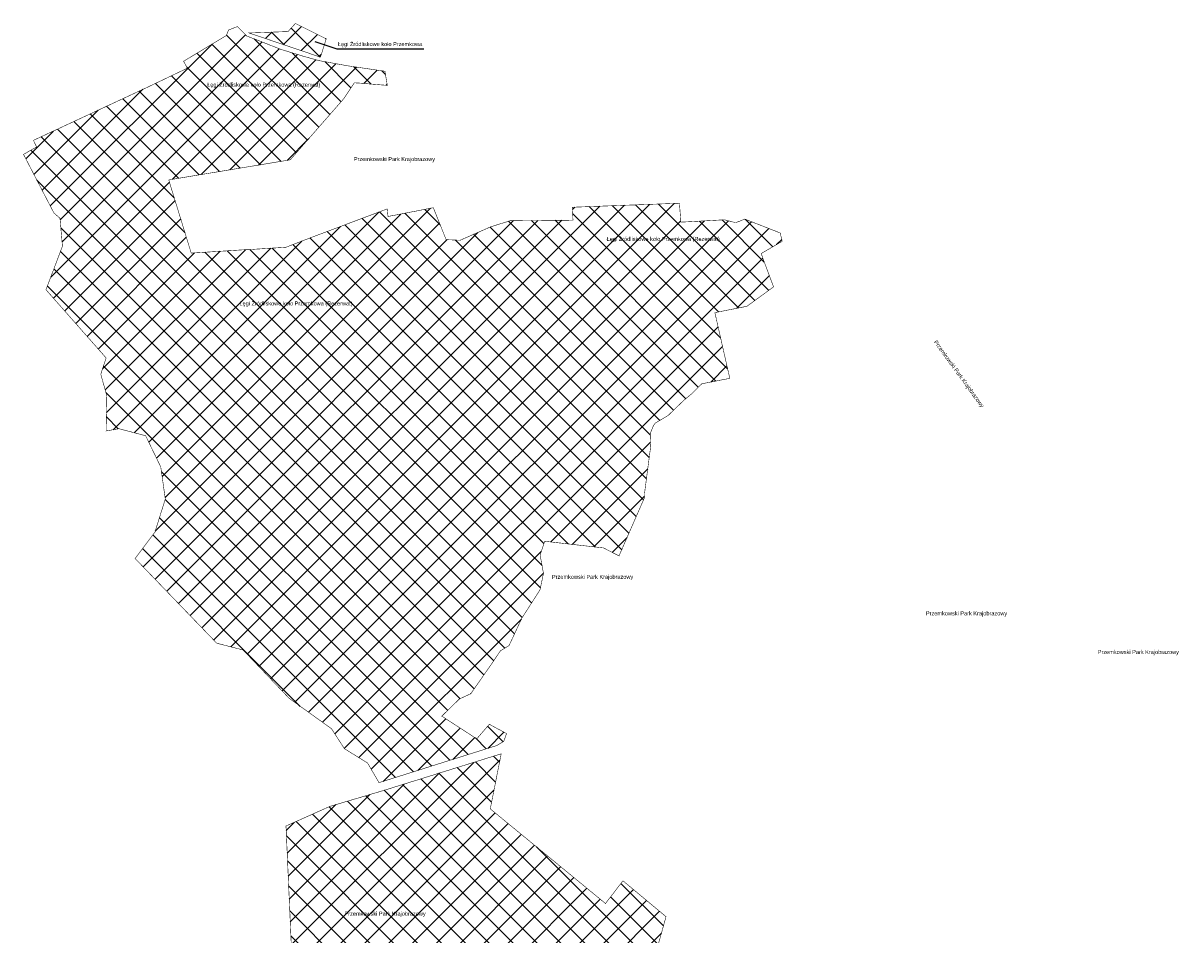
# Model space of a CAD drawing. Header units: metres. Extents: x 5549668 to 5555707, y 5707833 to 5713860.
# Tile 3 of 3: x 5552879 to 5555053, y 5709478 to 5711191. Entities that reach past the tile are written whole.
import ezdxf

# ---------------------------------------------------------------- set-up
doc = ezdxf.new("R2010")
doc.units = ezdxf.units.M
doc.header["$MEASUREMENT"] = 0
doc.styles.get("Standard").update_dxf_attribs({"font": 'arial.ttf'})
pattern_1 = [(45, (0, 0), (-22.4506403, 22.4506403), []), (135, (0, 0), (-22.4506403, -22.4506403), [])]

msp = doc.modelspace()

# ---------------------------------------------------------------- hatches: boundary and pattern name
h = msp.add_hatch()
h.set_pattern_fill('ANSI37', color=30, scale=10)
h.set_pattern_definition(pattern_1)
h.paths.add_polyline_path([(5553303.3, 5711172.4), (5553437.2, 5711127), (5553448.1, 5711161.3), (5553416.1, 5711177.4), (5553401.7, 5711184.5), (5553390.2, 5711190.3), (5553378.9, 5711178), (5553376.5, 5711175.1)])
at = {"ltscale": 50}
h = msp.add_hatch(dxfattribs=at)
h.set_pattern_fill('ANSI37', color=30, scale=10)
h.set_pattern_definition(pattern_1)
h.paths.add_polyline_path([(5552921.7, 5710690), (5552952.6, 5710772), (5552948, 5710824.3), (5552936.5, 5710834.4), (5552879.5, 5710944.3), (5552904.1, 5710958.3), (5552898.1, 5710970.7), (5553112.5, 5711070.6), (5553187.3, 5711106.3), (5553182.2, 5711115.5), (5553180.1, 5711119.3), (5553260.5, 5711167.7), (5553264.6, 5711178), (5553281.4, 5711184.5), (5553298.7, 5711166.7), (5553322.4, 5711157.6), (5553363.2, 5711141.5), (5553404.1, 5711129), (5553434.1, 5711120.6), (5553488, 5711110.8), (5553558.3, 5711100.5), (5553562.8, 5711074), (5553537.4, 5711076), (5553510.4, 5711078.3), (5553505.2, 5711078.6), (5553500.8, 5711078.7), (5553480.7, 5711048.6), (5553380.5, 5710934.1), (5553152.5, 5710896.4), (5553153.7, 5710891.5), (5553194.5, 5710758.8), (5553293.2, 5710765.1), (5553309.9, 5710765.7), (5553313.4, 5710766.1), (5553372.4, 5710769.8), (5553383.1, 5710774), (5553418.6, 5710787.7), (5553485.7, 5710812.9), (5553513.4, 5710823.3), (5553562.6, 5710841.8), (5553564.1, 5710827.6), (5553649.1, 5710844.1), (5553649.7, 5710842.9), (5553650.8, 5710840.2), (5553660.8, 5710815.2), (5553673.3, 5710784.1), (5553699.7, 5710783), (5553756.9, 5710808.2), (5553794.1, 5710819.8), (5553904.7, 5710820.6), (5553911.5, 5710820.7), (5553910.4, 5710845.2), (5553915.8, 5710845.2), (5553986.9, 5710847.9), (5554071.3, 5710851), (5554111.4, 5710852.6), (5554114.3, 5710817), (5554126, 5710817.6), (5554137.1, 5710818.2), (5554148.1, 5710818.8), (5554159.3, 5710819.4), (5554170.3, 5710820), (5554182.3, 5710820.7), (5554188.6, 5710821), (5554196, 5710821.4), (5554216.4, 5710816.2), (5554217.3, 5710816.3), (5554223.7, 5710818.3), (5554227.2, 5710820), (5554234.3, 5710822.7), (5554269.4, 5710809), (5554300.8, 5710796.7), (5554301.4, 5710794), (5554304.4, 5710781), (5554265, 5710758), (5554272.2, 5710738.5), (5554288.2, 5710695.4), (5554276.9, 5710687.1), (5554238.2, 5710658.9), (5554178, 5710646.9), (5554180.4, 5710636.7), (5554194.8, 5710573.1), (5554206.1, 5710523.5), (5554153.7, 5710513.4), (5554134.4, 5710494.5), (5554118.3, 5710480.9), (5554090.3, 5710453.8), (5554065.9, 5710439.3), (5554062.7, 5710434.6), (5554056.7, 5710420.2), (5554057.4, 5710394.9), (5554045.9, 5710307.3), (5554045.6, 5710298.8), (5553998, 5710190), (5553968.8, 5710204.9), (5553858.5, 5710217.4), (5553849.8, 5710191.7), (5553856.1, 5710157), (5553849.6, 5710126.1), (5553815.5, 5710073), (5553791.5, 5710021.5), (5553775.2, 5710011.5), (5553757.9, 5709985.9), (5553719.6, 5709931), (5553698.1, 5709921), (5553665.1, 5709888.8), (5553730.8, 5709846.2), (5553754.4, 5709873.5), (5553786.8, 5709856.1), (5553781.5, 5709841.6), (5553768.5, 5709833.7), (5553547.2, 5709763.9), (5553525.7, 5709800.8), (5553482.2, 5709827.7), (5553458, 5709865.2), (5553378.6, 5709922.2), (5553291.7, 5710013.2), (5553242.4, 5710025.9), (5553089.1, 5710185), (5553126.3, 5710234.6), (5553145.8, 5710296.8), (5553137.3, 5710356.9), (5553108.9, 5710415.7), (5553058.7, 5710428.9), (5553034.6, 5710424.7), (5553035.9, 5710491), (5553024.6, 5710531.3), (5553034.6, 5710561.9)])
h = msp.add_hatch()
h.set_pattern_fill('ANSI37', color=84, scale=10)
h.set_pattern_definition(pattern_1)
h.paths.add_polyline_path([(5553372.5, 5709682.4), (5553455, 5709719.3), (5553555.6, 5709749.1), (5553776.7, 5709818.1), (5553756.2, 5709714.6), (5553972.6, 5709536.8), (5554005.4, 5709579.5), (5554086.3, 5709512.1), (5553978.8, 5709126.1), (5553970.9, 5709101.6), (5553945.3, 5709065.5), (5553957.1, 5708998.6), (5553899.4, 5708994), (5553868.3, 5708940), (5553385.6, 5709387.9)])

# ---------------------------------------------------------------- linework, layer by layer
at = {"color": 30, "const_width": 1}
for points in [[(5553303.3, 5711172.4), (5553437.2, 5711127), (5553448.1, 5711161.3), (5553416.1, 5711177.4), (5553401.7, 5711184.5), (5553390.2, 5711190.3), (5553378.9, 5711178), (5553376.5, 5711175.1)], [(5552921.7, 5710690), (5552952.6, 5710772), (5552948, 5710824.3), (5552936.5, 5710834.4), (5552879.5, 5710944.3), (5552904.1, 5710958.3), (5552898.1, 5710970.7), (5553112.5, 5711070.6), (5553187.3, 5711106.3), (5553182.2, 5711115.5), (5553180.1, 5711119.3), (5553260.5, 5711167.7), (5553264.6, 5711178), (5553281.4, 5711184.5), (5553298.7, 5711166.7), (5553322.4, 5711157.6), (5553363.2, 5711141.5), (5553404.1, 5711129), (5553434.1, 5711120.6), (5553488, 5711110.8), (5553558.3, 5711100.5), (5553562.8, 5711074), (5553537.4, 5711076), (5553510.4, 5711078.3), (5553505.2, 5711078.6), (5553500.8, 5711078.7), (5553480.7, 5711048.6), (5553380.5, 5710934.1), (5553152.5, 5710896.4), (5553153.7, 5710891.5), (5553194.5, 5710758.8), (5553293.2, 5710765.1), (5553309.9, 5710765.7), (5553313.4, 5710766.1), (5553372.4, 5710769.8), (5553383.1, 5710774), (5553418.6, 5710787.7), (5553485.7, 5710812.9), (5553513.4, 5710823.3), (5553562.6, 5710841.8), (5553564.1, 5710827.6), (5553649.1, 5710844.1), (5553649.7, 5710842.9), (5553650.8, 5710840.2), (5553660.8, 5710815.2), (5553673.3, 5710784.1), (5553699.7, 5710783), (5553756.9, 5710808.2), (5553794.1, 5710819.8), (5553904.7, 5710820.6), (5553911.5, 5710820.7), (5553910.4, 5710845.2), (5553915.8, 5710845.2), (5553986.9, 5710847.9), (5554071.3, 5710851), (5554111.4, 5710852.6), (5554114.3, 5710817), (5554126, 5710817.6), (5554137.1, 5710818.2), (5554148.1, 5710818.8), (5554159.3, 5710819.4), (5554170.3, 5710820), (5554182.3, 5710820.7), (5554188.6, 5710821), (5554196, 5710821.4), (5554216.4, 5710816.2), (5554217.3, 5710816.3), (5554223.7, 5710818.3), (5554227.2, 5710820), (5554234.3, 5710822.7), (5554269.4, 5710809), (5554300.8, 5710796.7), (5554301.4, 5710794), (5554304.4, 5710781), (5554265, 5710758), (5554272.2, 5710738.5), (5554288.2, 5710695.4), (5554276.9, 5710687.1), (5554238.2, 5710658.9), (5554178, 5710646.9), (5554180.4, 5710636.7), (5554194.8, 5710573.1), (5554206.1, 5710523.5), (5554153.7, 5710513.4), (5554134.4, 5710494.5), (5554118.3, 5710480.9), (5554090.3, 5710453.8), (5554065.9, 5710439.3), (5554062.7, 5710434.6), (5554056.7, 5710420.2), (5554057.4, 5710394.9), (5554045.9, 5710307.3), (5554045.6, 5710298.8), (5553998, 5710190), (5553968.8, 5710204.9), (5553858.5, 5710217.4), (5553849.8, 5710191.7), (5553856.1, 5710157), (5553849.6, 5710126.1), (5553815.5, 5710073), (5553791.5, 5710021.5), (5553775.2, 5710011.5), (5553757.9, 5709985.9), (5553719.6, 5709931), (5553698.1, 5709921), (5553665.1, 5709888.8), (5553730.8, 5709846.2), (5553754.4, 5709873.5), (5553786.8, 5709856.1), (5553781.5, 5709841.6), (5553768.5, 5709833.7), (5553547.2, 5709763.9), (5553525.7, 5709800.8), (5553482.2, 5709827.7), (5553458, 5709865.2), (5553378.6, 5709922.2), (5553291.7, 5710013.2), (5553242.4, 5710025.9), (5553089.1, 5710185), (5553126.3, 5710234.6), (5553145.8, 5710296.8), (5553137.3, 5710356.9), (5553108.9, 5710415.7), (5553058.7, 5710428.9), (5553034.6, 5710424.7), (5553035.9, 5710491), (5553024.6, 5710531.3), (5553034.6, 5710561.9)]]:
    msp.add_lwpolyline(points, close=True, dxfattribs=at)
at = {"color": 1}
msp.add_lwpolyline([(5553426.8, 5711156.2), (5553468.1, 5711142.6), (5553631.1, 5711142.6)], dxfattribs=at)
at = {"color": 84, "const_width": 1}
msp.add_lwpolyline([(5553372.5, 5709682.4), (5553455, 5709719.3), (5553555.6, 5709749.1), (5553776.7, 5709818.1), (5553756.2, 5709714.6), (5553972.6, 5709536.8), (5554005.4, 5709579.5), (5554086.3, 5709512.1), (5553978.8, 5709126.1), (5553970.9, 5709101.6), (5553945.3, 5709065.5), (5553957.1, 5708998.6), (5553899.4, 5708994), (5553868.3, 5708940), (5553385.6, 5709387.9)], close=True, dxfattribs=at)

# ---------------------------------------------------------------- texts
at = {"color": 1, "char_height": 7.5, "attachment_point": 1}
for s, width, insert in [('\\pt22.5;Łęgi Źródliskowe koło Przemkowa', 415.253, (5553470, 5711155.3)), ('Łęgi Źródliskowe koło Przemkowa (Rezerwat)', 561.227, (5553224.5, 5711079)), ('Łęgi Źródliskowe koło Przemkowa (Rezerwat)', 561.227, (5553974.8, 5710789.2)), ('Łęgi Źródliskowe koło Przemkowa (Rezerwat)', 561.227, (5553285.1, 5710668))]:
    msp.add_mtext_dynamic_manual_height_columns(s, width=width, gutter_width=1, heights=[0], dxfattribs=dict(at, insert=insert))
at = {"color": 7, "char_height": 7.5, "attachment_point": 1}
for insert in [(5553499.9, 5710939.2), (5553872.1, 5710154.3), (5554574.5, 5710085.7), (5554897.2, 5710013.1), (5553482.4, 5709521.5)]:
    msp.add_mtext_dynamic_manual_height_columns('Przemkowski Park Krajobrazowy', width=415.253, gutter_width=1, heights=[0], dxfattribs=dict(at, insert=insert))
at = {"color": 7, "insert": (5554595, 5710596), "char_height": 7.5, "attachment_point": 1, "rotation": 305.8794}
msp.add_mtext_dynamic_manual_height_columns('Przemkowski Park Krajobrazowy', width=415.253, gutter_width=1, heights=[0], dxfattribs=at)

doc.saveas('drawing.dxf')
